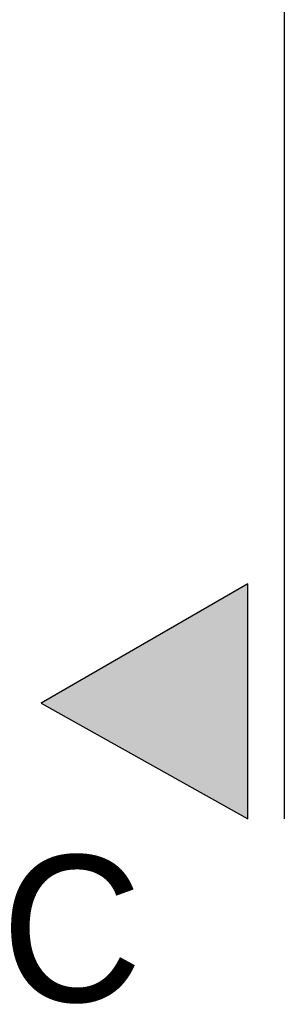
# Model space of a CAD drawing. Extents: x -28.8 to 46.3, y -5 to 85.1.
# Tile 17 of 26: x 23.336 to 23.699, y 26.073 to 27.419. Entities that reach past the tile are written whole.
import ezdxf

# ---------------------------------------------------------------- set-up
doc = ezdxf.new("R2010")
doc.units = 0
doc.header["$MEASUREMENT"] = 0
doc.linetypes.add('Strichpunktlinie', pattern=[0.006703, 0.003528, -0.001764, 0, -0.001411])
doc.layers.add('1._OG_2_P_ZE_BILD', color=7, linetype='Continuous')
doc.styles.add('ERSTELLTER_STIL_1', font='txt')

msp = doc.modelspace()

# ---------------------------------------------------------------- hatches: boundary and pattern name
at = {"layer": '1._OG_2_P_ZE_BILD', "linetype": 'Continuous', "lineweight": 18, "ltscale": 1000}
msp.add_hatch(color=9, dxfattribs=at).paths.add_polyline_path([(23.6486, 26.3264), (23.6486, 26.6479), (23.3656, 26.4844)], flags=0)

# ---------------------------------------------------------------- linework, layer by layer
at = {"layer": '1._OG_2_P_ZE_BILD', "linetype": 'Strichpunktlinie', "ltscale": 1000}
msp.add_line((23.6986, 26.3264), (23.6986, 43.1105), dxfattribs=at)
at = {"layer": '1._OG_2_P_ZE_BILD', "color": 255, "linetype": 'Continuous', "lineweight": 18, "ltscale": 1000}
for p, q in [((23.6486, 26.6479), (23.3656, 26.4844)), ((23.6486, 26.3264), (23.6486, 26.6479)), ((23.3656, 26.4844), (23.6486, 26.3264))]:
    msp.add_line(p, q, dxfattribs=at)
at = {"layer": '1._OG_2_P_ZE_BILD', "linetype": 'Continuous', "ltscale": 1000}
for p, q in [((23.6486, 26.6479), (23.3656, 26.4844)), ((23.6486, 26.3264), (23.6486, 26.6479)), ((23.3656, 26.4844), (23.6486, 26.3264))]:
    msp.add_line(p, q, dxfattribs=at)

# ---------------------------------------------------------------- texts
at = {"layer": '1._OG_2_P_ZE_BILD', "linetype": 'Continuous', "insert": (23.4076, 26.2765), "char_height": 0.2, "attachment_point": 2, "style": 'ERSTELLTER_STIL_1'}
msp.add_mtext('{C}', dxfattribs=at)

doc.saveas('drawing.dxf')
